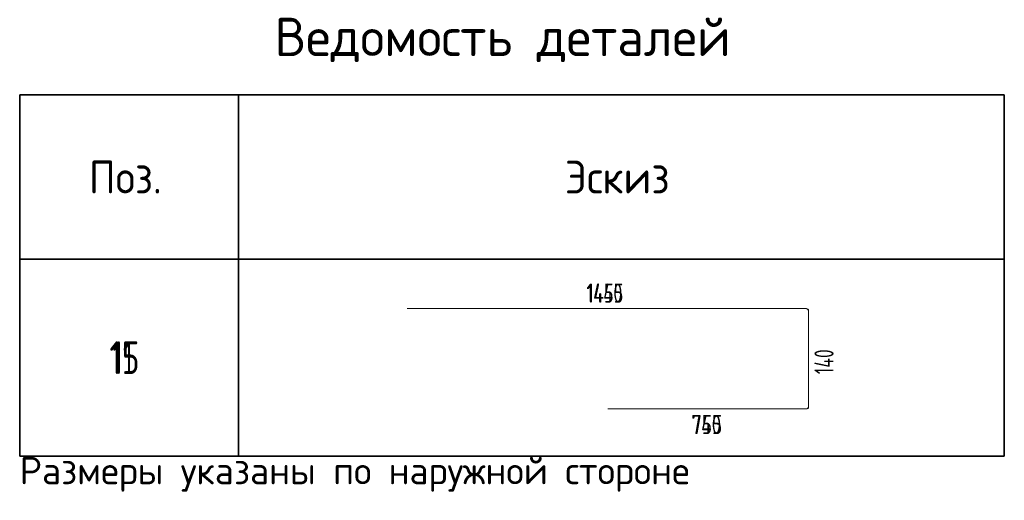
# Model space of a CAD drawing. Header units: metres. Extents: x -38 to 97, y -15 to 21.
# Tile 111 of 111: x 88.27 to 97.27, y 11.04 to 15.43. Entities that reach past the tile are written whole.
import ezdxf

# ---------------------------------------------------------------- set-up
doc = ezdxf.new("R2010")
doc.units = ezdxf.units.M
doc.styles.add('ISOCPEUR', font='txt')

msp = doc.modelspace()

# ---------------------------------------------------------------- linework, layer by layer
at = {"color": 7, "linetype": 'Continuous', "lineweight": 35, "transparency": 33554687}
for p, q in [((88.274, 14.7472), (97.274, 14.7472)), ((88.274, 13.2472), (88.274, 14.7472)), ((88.274, 14.7472), (88.274, 11.4472)), ((88.274, 14.7472), (97.274, 14.7472)), ((88.274, 13.2472), (88.274, 14.7472)), ((88.274, 14.7472), (88.274, 11.4472)), ((90.274, 13.2472), (90.274, 14.7472)), ((90.274, 14.7472), (90.274, 11.4472)), ((90.274, 13.2472), (90.274, 14.7472)), ((90.274, 14.7472), (90.274, 11.4472)), ((97.274, 13.2472), (97.274, 14.7472)), ((97.274, 14.7472), (97.274, 11.4472)), ((97.274, 13.2472), (97.274, 14.7472)), ((97.274, 14.7472), (97.274, 11.4472)), ((97.274, 13.2472), (88.274, 13.2472)), ((97.274, 13.2472), (88.274, 13.2472)), ((88.274, 11.4472), (97.274, 11.4472)), ((88.274, 11.4472), (97.274, 11.4472))]:
    msp.add_line(p, q, dxfattribs=at)
at = {"color": 7, "linetype": 'Continuous', "lineweight": 18, "transparency": 33554687}
for p, q in [((91.816, 12.7954), (95.4607, 12.7954)), ((91.816, 12.7954), (95.4654, 12.7954)), ((95.4843, 12.7765), (95.4843, 11.8972)), ((95.4843, 12.7717), (95.4843, 11.9019)), ((95.4607, 11.8783), (93.6501, 11.8783)), ((95.4654, 11.8783), (93.6501, 11.8783))]:
    msp.add_line(p, q, dxfattribs=at)
at = {"color": 7, "linetype": 'Continuous', "lineweight": 13, "transparency": 33554687}
msp.add_line((88.274, 11.4472), (97.274, 11.4472), dxfattribs=at)
msp.add_line((88.274, 11.4472), (97.274, 11.4472), dxfattribs=at)
at = {"color": 7, "linetype": 'Continuous', "lineweight": 18, "transparency": 33554687}
for centre, radius, start, end in [((95.4607, 12.7717), 0.0236, 0, 90), ((95.4654, 12.7765), 0.0189, 0, 90), ((95.4607, 11.9019), 0.0236, 270, 0), ((95.4654, 11.8972), 0.0189, 270, 0)]:
    msp.add_arc(centre, radius, start, end, dxfattribs=at)

# ---------------------------------------------------------------- texts
at = {"color": 7, "linetype": 'Continuous', "lineweight": 35, "transparency": 33554687, "attachment_point": 7, "style": 'ISOCPEUR'}
for s, insert, char_height, width in [('\\W0.98;Ведомость деталей', (90.604, 15.0472), 0.35, 4.509792), ('\\W0.98;Ведомость деталей', (90.604, 15.0472), 0.35, 4.509792), ('\\W0.92;Поз.', (88.9065, 13.8472), 0.3, 0.872985), ('\\W0.92;Поз.', (88.9065, 13.8472), 0.3, 0.872985), ('\\W0.94;Эскиз', (93.2565, 13.8472), 0.3, 1.176116), ('\\W0.94;Эскиз', (93.2565, 13.8472), 0.3, 1.176116), ('\\W0.75;15', (89.094, 12.1972), 0.3, 0.472281), ('\\W0.62;11', (89.124, 12.1972), 0.3, 0.39375)]:
    msp.add_mtext(s, dxfattribs=dict(at, insert=insert, char_height=char_height, width=width))
at = {"color": 7, "linetype": 'Continuous', "lineweight": 25, "transparency": 33554687, "char_height": 0.175, "attachment_point": 7, "style": 'ISOCPEUR'}
for s, insert, width in [('\\W0.70;1440', (93.4541, 12.8497), 0.45304), ('\\W0.70;1455', (93.4611, 12.8497), 0.438726), ('\\W0.73;740', (94.4132, 11.649), 0.371916), ('\\W0.73;755', (94.4202, 11.649), 0.357628)]:
    msp.add_mtext(s, dxfattribs=dict(at, insert=insert, width=width))
at = {"color": 7, "linetype": 'Continuous', "lineweight": 25, "transparency": 33554687, "insert": (95.7136, 12.1968), "char_height": 0.175, "width": 0.338176, "attachment_point": 7, "rotation": 90, "style": 'ISOCPEUR'}
msp.add_mtext('\\W0.67;140', dxfattribs=at)
msp.add_mtext('\\W0.67;140', dxfattribs=at)
at = {"color": 7, "linetype": 'Continuous', "lineweight": 13, "transparency": 33554687, "insert": (88.274, 11.1222), "char_height": 0.25, "width": 6.395512, "attachment_point": 7, "style": 'ISOCPEUR'}
msp.add_mtext('\\W0.99;Размеры указаны по наружной стороне', dxfattribs=at)
msp.add_mtext('\\W0.99;Размеры указаны по наружной стороне', dxfattribs=at)

doc.saveas('drawing.dxf')
